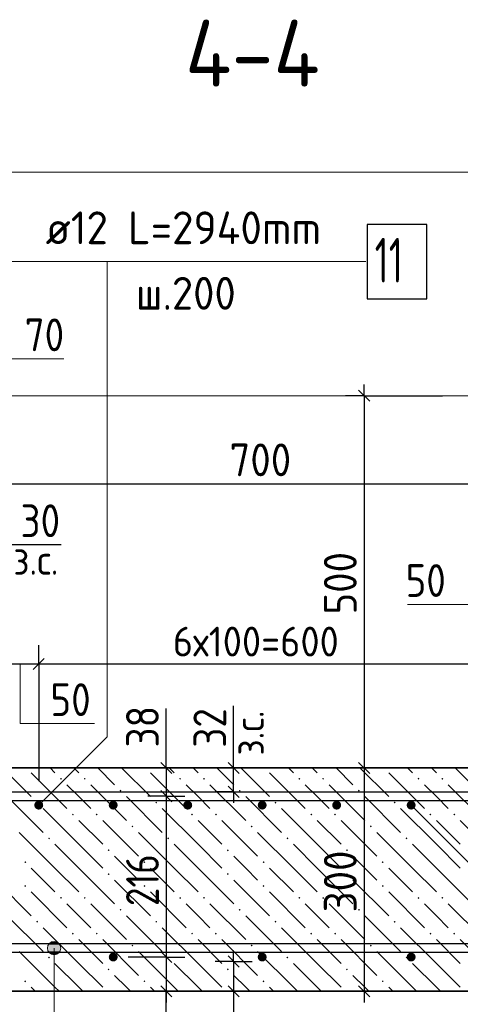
# Model space of a CAD drawing. Header units: millimetres. Extents: x 0 to 42000, y 0 to 29700.
# Tile 8 of 29: x 12689 to 15647, y 11486 to 18098. Entities that reach past the tile are written whole.
import ezdxf

# ---------------------------------------------------------------- set-up
doc = ezdxf.new("R2010")
doc.units = ezdxf.units.MM
for name, color, linetype, lineweight in [('Standard', 7, 'Continuous', 25), ('ЖБ Лента фундамента под плитной частью', 7, 'Continuous', 35), ('Заголовок чертежа', 7, 'Continuous', 25), ('Обрамление Г-обр.', 52, 'Continuous', 25), ('Позиционная метка номер позиции', 7, 'Continuous', 13)]:
    doc.layers.add(name, color=color, linetype=linetype, lineweight=lineweight)
doc.layers.add('Размерная выноска', color=7, linetype='Continuous')
doc.styles.add('ISOCPEUR', font='txt')

msp = doc.modelspace()

# ---------------------------------------------------------------- hatches: boundary and pattern name
at = {"layer": 'ЖБ Лента фундамента под плитной частью', "linetype": 'Continuous', "lineweight": 18, "transparency": 33554687}
for points in [[(12959.4, 13000.1), (12965.9, 13006.6), (12972.4, 13000.1), (12965.9, 12993.6)], [(13119.4, 13000.1), (13125.9, 13006.6), (13132.4, 13000.1), (13125.9, 12993.6)], [(13759.4, 13000.1), (13765.9, 13006.6), (13772.4, 13000.1), (13765.9, 12993.6)], [(13919.4, 13000.1), (13925.9, 13006.6), (13932.4, 13000.1), (13925.9, 12993.6)], [(14559.4, 13000.1), (14565.9, 13006.6), (14572.4, 13000.1), (14565.9, 12993.6)], [(14719.4, 13000.1), (14725.9, 13006.6), (14732.4, 13000.1), (14725.9, 12993.6)], [(15359.4, 13000.1), (15365.9, 13006.6), (15372.4, 13000.1), (15365.9, 12993.6)], [(15519.4, 13000.1), (15525.9, 13006.6), (15532.4, 13000.1), (15525.9, 12993.6)], [(13359.4, 12920.1), (13365.9, 12926.6), (13372.4, 12920.1), (13365.9, 12913.6)], [(14159.4, 12920.1), (14165.9, 12926.6), (14172.4, 12920.1), (14165.9, 12913.6)], [(14959.4, 12920.1), (14965.9, 12926.6), (14972.4, 12920.1), (14965.9, 12913.6)], [(12799.4, 12840.1), (12805.9, 12846.6), (12812.4, 12840.1), (12805.9, 12833.6)], [(13599.4, 12840.1), (13605.9, 12846.6), (13612.4, 12840.1), (13605.9, 12833.6)], [(14399.4, 12840.1), (14405.9, 12846.6), (14412.4, 12840.1), (14405.9, 12833.6)], [(15199.4, 12840.1), (15205.9, 12846.6), (15212.4, 12840.1), (15205.9, 12833.6)], [(13039.4, 12760.1), (13045.9, 12766.6), (13052.4, 12760.1), (13045.9, 12753.6)], [(13199.4, 12760.1), (13205.9, 12766.6), (13212.4, 12760.1), (13205.9, 12753.6)], [(13839.4, 12760.1), (13845.9, 12766.6), (13852.4, 12760.1), (13845.9, 12753.6)], [(13999.4, 12760.1), (14005.9, 12766.6), (14012.4, 12760.1), (14005.9, 12753.6)], [(14639.4, 12760.1), (14645.9, 12766.6), (14652.4, 12760.1), (14645.9, 12753.6)], [(14799.4, 12760.1), (14805.9, 12766.6), (14812.4, 12760.1), (14805.9, 12753.6)], [(15439.4, 12760.1), (15445.9, 12766.6), (15452.4, 12760.1), (15445.9, 12753.6)], [(15599.4, 12760.1), (15605.9, 12766.6), (15612.4, 12760.1), (15605.9, 12753.6)], [(13439.4, 12680.1), (13445.9, 12686.6), (13452.4, 12680.1), (13445.9, 12673.6)], [(14239.4, 12680.1), (14245.9, 12686.6), (14252.4, 12680.1), (14245.9, 12673.6)], [(15039.4, 12680.1), (15045.9, 12686.6), (15052.4, 12680.1), (15045.9, 12673.6)], [(12879.4, 12600.1), (12885.9, 12606.6), (12892.4, 12600.1), (12885.9, 12593.6)], [(13679.4, 12600.1), (13685.9, 12606.6), (13692.4, 12600.1), (13685.9, 12593.6)], [(14479.4, 12600.1), (14485.9, 12606.6), (14492.4, 12600.1), (14485.9, 12593.6)], [(15279.4, 12600.1), (15285.9, 12606.6), (15292.4, 12600.1), (15285.9, 12593.6)], [(13279.4, 12520.1), (13285.9, 12526.6), (13292.4, 12520.1), (13285.9, 12513.6)], [(14079.4, 12520.1), (14085.9, 12526.6), (14092.4, 12520.1), (14085.9, 12513.6)], [(14879.4, 12520.1), (14885.9, 12526.6), (14892.4, 12520.1), (14885.9, 12513.6)], [(12719.4, 12440.1), (12725.9, 12446.6), (12732.4, 12440.1), (12725.9, 12433.6)], [(13519.4, 12440.1), (13525.9, 12446.6), (13532.4, 12440.1), (13525.9, 12433.6)], [(14319.4, 12440.1), (14325.9, 12446.6), (14332.4, 12440.1), (14325.9, 12433.6)], [(15119.4, 12440.1), (15125.9, 12446.6), (15132.4, 12440.1), (15125.9, 12433.6)], [(13279.4, 12360.1), (13285.9, 12366.6), (13292.4, 12360.1), (13285.9, 12353.6)], [(14079.4, 12360.1), (14085.9, 12366.6), (14092.4, 12360.1), (14085.9, 12353.6)], [(14879.4, 12360.1), (14885.9, 12366.6), (14892.4, 12360.1), (14885.9, 12353.6)], [(12719.4, 12280.1), (12725.9, 12286.6), (12732.4, 12280.1), (12725.9, 12273.6)], [(13519.4, 12280.1), (13525.9, 12286.6), (13532.4, 12280.1), (13525.9, 12273.6)], [(14319.4, 12280.1), (14325.9, 12286.6), (14332.4, 12280.1), (14325.9, 12273.6)], [(15119.4, 12280.1), (15125.9, 12286.6), (15132.4, 12280.1), (15125.9, 12273.6)], [(12959.4, 12200.1), (12965.9, 12206.6), (12972.4, 12200.1), (12965.9, 12193.6)], [(13119.4, 12200.1), (13125.9, 12206.6), (13132.4, 12200.1), (13125.9, 12193.6)], [(13759.4, 12200.1), (13765.9, 12206.6), (13772.4, 12200.1), (13765.9, 12193.6)], [(13919.4, 12200.1), (13925.9, 12206.6), (13932.4, 12200.1), (13925.9, 12193.6)], [(14559.4, 12200.1), (14565.9, 12206.6), (14572.4, 12200.1), (14565.9, 12193.6)], [(14719.4, 12200.1), (14725.9, 12206.6), (14732.4, 12200.1), (14725.9, 12193.6)], [(15359.4, 12200.1), (15365.9, 12206.6), (15372.4, 12200.1), (15365.9, 12193.6)], [(15519.4, 12200.1), (15525.9, 12206.6), (15532.4, 12200.1), (15525.9, 12193.6)], [(13359.4, 12120.1), (13365.9, 12126.6), (13372.4, 12120.1), (13365.9, 12113.6)], [(14159.4, 12120.1), (14165.9, 12126.6), (14172.4, 12120.1), (14165.9, 12113.6)], [(14959.4, 12120.1), (14965.9, 12126.6), (14972.4, 12120.1), (14965.9, 12113.6)], [(12799.4, 12040.1), (12805.9, 12046.6), (12812.4, 12040.1), (12805.9, 12033.6)], [(13599.4, 12040.1), (13605.9, 12046.6), (13612.4, 12040.1), (13605.9, 12033.6)], [(14399.4, 12040.1), (14405.9, 12046.6), (14412.4, 12040.1), (14405.9, 12033.6)], [(15199.4, 12040.1), (15205.9, 12046.6), (15212.4, 12040.1), (15205.9, 12033.6)], [(13039.4, 11960.1), (13045.9, 11966.6), (13052.4, 11960.1), (13045.9, 11953.6)], [(13199.4, 11960.1), (13205.9, 11966.6), (13212.4, 11960.1), (13205.9, 11953.6)], [(13839.4, 11960.1), (13845.9, 11966.6), (13852.4, 11960.1), (13845.9, 11953.6)], [(13999.4, 11960.1), (14005.9, 11966.6), (14012.4, 11960.1), (14005.9, 11953.6)], [(14639.4, 11960.1), (14645.9, 11966.6), (14652.4, 11960.1), (14645.9, 11953.6)], [(14799.4, 11960.1), (14805.9, 11966.6), (14812.4, 11960.1), (14805.9, 11953.6)], [(15439.4, 11960.1), (15445.9, 11966.6), (15452.4, 11960.1), (15445.9, 11953.6)], [(15599.4, 11960.1), (15605.9, 11966.6), (15612.4, 11960.1), (15605.9, 11953.6)], [(13439.4, 11880.1), (13445.9, 11886.6), (13452.4, 11880.1), (13445.9, 11873.6)], [(14239.4, 11880.1), (14245.9, 11886.6), (14252.4, 11880.1), (14245.9, 11873.6)], [(15039.4, 11880.1), (15045.9, 11886.6), (15052.4, 11880.1), (15045.9, 11873.6)], [(12879.4, 11800.1), (12885.9, 11806.6), (12892.4, 11800.1), (12885.9, 11793.6)], [(13679.4, 11800.1), (13685.9, 11806.6), (13692.4, 11800.1), (13685.9, 11793.6)], [(14479.4, 11800.1), (14485.9, 11806.6), (14492.4, 11800.1), (14485.9, 11793.6)], [(15279.4, 11800.1), (15285.9, 11806.6), (15292.4, 11800.1), (15285.9, 11793.6)], [(13279.4, 11720.1), (13285.9, 11726.6), (13292.4, 11720.1), (13285.9, 11713.6)], [(14079.4, 11720.1), (14085.9, 11726.6), (14092.4, 11720.1), (14085.9, 11713.6)], [(14879.4, 11720.1), (14885.9, 11726.6), (14892.4, 11720.1), (14885.9, 11713.6)], [(12719.4, 11640.1), (12725.9, 11646.6), (12732.4, 11640.1), (12725.9, 11633.6)], [(13519.4, 11640.1), (13525.9, 11646.6), (13532.4, 11640.1), (13525.9, 11633.6)], [(14319.4, 11640.1), (14325.9, 11646.6), (14332.4, 11640.1), (14325.9, 11633.6)], [(15119.4, 11640.1), (15125.9, 11646.6), (15132.4, 11640.1), (15125.9, 11633.6)]]:
    msp.add_hatch(color=7, dxfattribs=at).paths.add_polyline_path(points, flags=16)
at = {"layer": 'Обрамление Г-обр.', "linetype": 'Continuous', "lineweight": 25, "transparency": 33554687}
for points in [[(12846.7, 12823), (12844.5, 12834.5), (12838, 12844.2), (12828.2, 12850.7), (12816.7, 12853), (12805.3, 12850.7), (12795.5, 12844.2), (12789, 12834.5), (12786.7, 12823), (12789, 12811.5), (12795.5, 12801.8), (12805.3, 12795.3), (12816.7, 12793), (12828.2, 12795.3), (12838, 12801.8), (12844.5, 12811.5)], [(13346.7, 12823), (13344.5, 12834.5), (13338, 12844.2), (13328.2, 12850.7), (13316.7, 12853), (13305.3, 12850.7), (13295.5, 12844.2), (13289, 12834.5), (13286.7, 12823), (13289, 12811.5), (13295.5, 12801.8), (13305.3, 12795.3), (13316.7, 12793), (13328.2, 12795.3), (13338, 12801.8), (13344.5, 12811.5)], [(13846.7, 12823), (13844.5, 12834.5), (13838, 12844.2), (13828.2, 12850.7), (13816.7, 12853), (13805.3, 12850.7), (13795.5, 12844.2), (13789, 12834.5), (13786.7, 12823), (13789, 12811.5), (13795.5, 12801.8), (13805.3, 12795.3), (13816.7, 12793), (13828.2, 12795.3), (13838, 12801.8), (13844.5, 12811.5)], [(14346.7, 12823), (14344.5, 12834.5), (14338, 12844.2), (14328.2, 12850.7), (14316.7, 12853), (14305.3, 12850.7), (14295.5, 12844.2), (14289, 12834.5), (14286.7, 12823), (14289, 12811.5), (14295.5, 12801.8), (14305.3, 12795.3), (14316.7, 12793), (14328.2, 12795.3), (14338, 12801.8), (14344.5, 12811.5)], [(14846.7, 12823), (14844.5, 12834.5), (14838, 12844.2), (14828.2, 12850.7), (14816.7, 12853), (14805.3, 12850.7), (14795.5, 12844.2), (14789, 12834.5), (14786.7, 12823), (14789, 12811.5), (14795.5, 12801.8), (14805.3, 12795.3), (14816.7, 12793), (14828.2, 12795.3), (14838, 12801.8), (14844.5, 12811.5)], [(15346.7, 12823), (15344.5, 12834.5), (15338, 12844.2), (15328.2, 12850.7), (15316.7, 12853), (15305.3, 12850.7), (15295.5, 12844.2), (15289, 12834.5), (15286.7, 12823), (15289, 12811.5), (15295.5, 12801.8), (15305.3, 12795.3), (15316.7, 12793), (15328.2, 12795.3), (15338, 12801.8), (15344.5, 12811.5)], [(13346.7, 11803), (13344.5, 11814.5), (13338, 11824.2), (13328.2, 11830.7), (13316.7, 11833), (13305.3, 11830.7), (13295.5, 11824.2), (13289, 11814.5), (13286.7, 11803), (13289, 11791.5), (13295.5, 11781.8), (13305.3, 11775.3), (13316.7, 11773), (13328.2, 11775.3), (13338, 11781.8), (13344.5, 11791.5)], [(14346.7, 11803), (14344.5, 11814.5), (14338, 11824.2), (14328.2, 11830.7), (14316.7, 11833), (14305.3, 11830.7), (14295.5, 11824.2), (14289, 11814.5), (14286.7, 11803), (14289, 11791.5), (14295.5, 11781.8), (14305.3, 11775.3), (14316.7, 11773), (14328.2, 11775.3), (14338, 11781.8), (14344.5, 11791.5)], [(15346.7, 11803), (15344.5, 11814.5), (15338, 11824.2), (15328.2, 11830.7), (15316.7, 11833), (15305.3, 11830.7), (15295.5, 11824.2), (15289, 11814.5), (15286.7, 11803), (15289, 11791.5), (15295.5, 11781.8), (15305.3, 11775.3), (15316.7, 11773), (15328.2, 11775.3), (15338, 11781.8), (15344.5, 11791.5)]]:
    msp.add_hatch(color=7, dxfattribs=at).paths.add_polyline_path(points)
at = {"layer": 'Позиционная метка номер позиции', "linetype": 'Continuous', "lineweight": 13, "transparency": 33554687}
for points in [[(12897.7, 11901.7), (12942.7, 11901.7), (12920.2, 11908)], [(12958.9, 11885.5), (12881.5, 11885.5), (12875.2, 11863)], [(12958.9, 11885.5), (12875.2, 11863), (12965.2, 11863)], [(12965.2, 11863), (12875.2, 11863), (12881.5, 11840.5)], [(12942.7, 11901.7), (12897.7, 11901.7), (12881.5, 11885.5)], [(12942.7, 11901.7), (12881.5, 11885.5), (12958.9, 11885.5)], [(12965.2, 11863), (12881.5, 11840.5), (12958.9, 11840.5)], [(12958.9, 11840.5), (12881.5, 11840.5), (12897.7, 11824.3)], [(12958.9, 11840.5), (12897.7, 11824.3), (12942.7, 11824.3)], [(12942.7, 11824.3), (12897.7, 11824.3), (12920.2, 11818)]]:
    msp.add_hatch(color=7, dxfattribs=at).paths.add_polyline_path(points)

# ---------------------------------------------------------------- linework, layer by layer
at = {"layer": 'Standard', "color": 7, "linetype": 'Continuous', "lineweight": 25, "transparency": 33554687}
for p, q in [((14963.5, 15610.5), (15038.5, 15535.5)), ((12779.3, 13734), (12854.3, 13809)), ((13635.6, 13110.5), (13710.6, 13035.5)), ((14162.7, 13035.5), (14087.7, 13110.5)), ((14963.5, 13110.5), (15038.5, 13035.5)), ((13635.6, 12920.5), (13710.6, 12845.5)), ((14162.7, 12875.5), (14087.7, 12950.5)), ((13635.6, 11840.5), (13710.6, 11765.5)), ((14087.7, 11810.5), (14162.7, 11735.5)), ((13635.6, 11610.5), (13710.6, 11535.5)), ((14087.7, 11610.5), (14162.7, 11535.5)), ((14963.5, 11610.5), (15038.5, 11535.5))]:
    msp.add_line(p, q, dxfattribs=at)
at = {"layer": 'Standard', "color": 7, "linetype": 'Continuous', "lineweight": -3, "transparency": 33554687}
for p, q in [((15001, 15573), (15001, 15648)), ((12566.8, 14981.9), (16066.8, 14981.9)), ((12566.8, 13771.5), (12816.8, 13771.5)), ((13673.1, 13073), (13673.1, 13148)), ((14125.2, 13073), (14125.2, 13148)), ((13673.1, 13073), (13673.1, 12883)), ((14125.2, 12913), (14125.2, 13073)), ((15001, 13073), (15001, 11573)), ((14125.2, 12913), (14125.2, 12838)), ((13673.1, 12883), (13673.1, 11803)), ((14125.2, 11773), (14125.2, 11848)), ((13673.1, 11803), (13673.1, 11573)), ((14125.2, 11773), (14125.2, 11573)), ((13673.1, 11573), (13673.1, 11498)), ((14125.2, 11573), (14125.2, 11498)), ((15001, 11573), (15001, 11498))]:
    msp.add_line(p, q, dxfattribs=at)
at = {"layer": 'Standard', "color": 251, "linetype": 'Continuous', "lineweight": -3, "true_color": 0x656565, "transparency": 33554687}
for p, q in [((15001, 15573), (14876, 15573)), ((15001, 15573), (15126, 15573)), ((15001, 15573), (15526.8, 15573)), ((12816.8, 13771.5), (12816.8, 13896.5)), ((12816.8, 13771.5), (12816.8, 13646.5)), ((12816.8, 13771.5), (12816.8, 12983)), ((13673.1, 13073), (13548.1, 13073)), ((13673.1, 13073), (13798.1, 13073)), ((14125.2, 13073), (14000.2, 13073)), ((14125.2, 13073), (14250.2, 13073)), ((15001, 13073), (14876, 13073)), ((15001, 13073), (15126, 13073)), ((15001, 13073), (15526.8, 13073)), ((14125.2, 12913), (14000.2, 12913)), ((14125.2, 12913), (14250.2, 12913)), ((13673.1, 12883), (13548.1, 12883)), ((13673.1, 12883), (13798.1, 12883)), ((13673.1, 12883), (13673.1, 12883)), ((13673.1, 11803), (13548.1, 11803)), ((13673.1, 11803), (13798.1, 11803)), ((14125.2, 11773), (14000.2, 11773)), ((14125.2, 11773), (14250.2, 11773)), ((13673.1, 11573), (13548.1, 11573)), ((13673.1, 11573), (13798.1, 11573)), ((13673.1, 11573), (13673.1, 11573)), ((14125.2, 11573), (14000.2, 11573)), ((14125.2, 11573), (14250.2, 11573)), ((15001, 11573), (14876, 11573)), ((15001, 11573), (14982.3, 11573)), ((15001, 11573), (15126, 11573))]:
    msp.add_line(p, q, dxfattribs=at)
at = {"layer": 'Standard', "color": 254, "linetype": 'Continuous', "lineweight": 18, "true_color": 0xc4c4ff, "transparency": 33554687}
msp.add_lwpolyline([(3566.8, 7710.5), (23032.7, 7710.5), (23032.7, 17073), (3566.8, 17073), (3566.8, 7710.5)], dxfattribs=at)
at = {"layer": 'Standard', "color": 7, "linetype": 'Continuous', "lineweight": -3, "transparency": 33554687}
for points in [[(15001, 15573), (15001, 14015.4), (15001, 14015.4), (15001, 13073)], [(12816.8, 13771.5), (13441.4, 13771.5), (13441.4, 13771.5), (13533.8, 13771.5), (13533.8, 13771.5), (13860.7, 13771.5), (13860.7, 13771.5), (15816.8, 13771.5)]]:
    msp.add_lwpolyline(points, dxfattribs=at)
at = {"layer": 'Standard', "color": 251, "linetype": 'Continuous', "lineweight": -3, "true_color": 0x656565, "transparency": 33554687}
for points in [[(13673.1, 13073), (13656.1, 13073), (13656.1, 13073), (13656.1, 13073), (13656.1, 13073), (12911.8, 13073)], [(13673.1, 11803), (13656.1, 11803), (13656.1, 11803), (13416.7, 11803)]]:
    msp.add_lwpolyline(points, dxfattribs=at)
at = {"layer": 'ЖБ Лента фундамента под плитной частью', "color": 7, "linetype": 'Continuous', "lineweight": 35, "transparency": 33554687}
for p, q in [((16066.8, 13073), (12566.8, 13073)), ((10816.8, 11573), (17816.8, 11573))]:
    msp.add_line(p, q, dxfattribs=at)
at = {"layer": 'ЖБ Лента фундамента под плитной частью', "color": 254, "linetype": 'Continuous', "lineweight": 18, "transparency": 33554687}
for p, q in [((12573, 13073), (12765.9, 12880.1)), ((12765.9, 13040.1), (13005.9, 12800.1)), ((12893, 13073), (12925.9, 13040.1)), ((13053, 13073), (13085.9, 13040.1)), ((13213, 13073), (13325.9, 12960.1)), ((13373, 13073), (13565.9, 12880.1)), ((13565.9, 13040.1), (13805.9, 12800.1)), ((13693, 13073), (13725.9, 13040.1)), ((13853, 13073), (13885.9, 13040.1)), ((14013, 13073), (14125.9, 12960.1)), ((14173, 13073), (14365.9, 12880.1)), ((14365.9, 13040.1), (14605.9, 12800.1)), ((14493, 13073), (14525.9, 13040.1)), ((14653, 13073), (14685.9, 13040.1)), ((14813, 13073), (14925.9, 12960.1)), ((14973, 13073), (15165.9, 12880.1)), ((15165.9, 13040.1), (15405.9, 12800.1)), ((15293, 13073), (15325.9, 13040.1)), ((15453, 13073), (15485.9, 13040.1)), ((15613, 13073), (15725.9, 12960.1)), ((13085.9, 12880.1), (13005.9, 12960.1)), ((13165.9, 12960.1), (13405.9, 12720.1)), ((13885.9, 12880.1), (13805.9, 12960.1)), ((13965.9, 12960.1), (14205.9, 12720.1)), ((14685.9, 12880.1), (14605.9, 12960.1)), ((14765.9, 12960.1), (15005.9, 12720.1)), ((15485.9, 12880.1), (15405.9, 12960.1)), ((15565.9, 12960.1), (15805.9, 12720.1)), ((12605.9, 12880.1), (12845.9, 12640.1)), ((13165.9, 12800.1), (13085.9, 12880.1)), ((13405.9, 12880.1), (13645.9, 12640.1)), ((13965.9, 12800.1), (13885.9, 12880.1)), ((14205.9, 12880.1), (14445.9, 12640.1)), ((14765.9, 12800.1), (14685.9, 12880.1)), ((15005.9, 12880.1), (15245.9, 12640.1)), ((15565.9, 12800.1), (15485.9, 12880.1)), ((13085.9, 12560.1), (12845.9, 12800.1)), ((13885.9, 12560.1), (13645.9, 12800.1)), ((14685.9, 12560.1), (14445.9, 12800.1)), ((15485.9, 12560.1), (15245.9, 12800.1)), ((13085.9, 12720.1), (13245.9, 12560.1)), ((13245.9, 12720.1), (13485.9, 12480.1)), ((13885.9, 12720.1), (14045.9, 12560.1)), ((14045.9, 12720.1), (14285.9, 12480.1)), ((14685.9, 12720.1), (14845.9, 12560.1)), ((14845.9, 12720.1), (15085.9, 12480.1)), ((15485.9, 12720.1), (15645.9, 12560.1)), ((15645.9, 12720.1), (15885.9, 12480.1)), ((12925.9, 12400.1), (12685.9, 12640.1)), ((13725.9, 12400.1), (13485.9, 12640.1)), ((14525.9, 12400.1), (14285.9, 12640.1)), ((15325.9, 12400.1), (15085.9, 12640.1)), ((12925.9, 12560.1), (13085.9, 12400.1)), ((13085.9, 12560.1), (13245.9, 12400.1)), ((13725.9, 12560.1), (13885.9, 12400.1)), ((13885.9, 12560.1), (14045.9, 12400.1)), ((14525.9, 12560.1), (14685.9, 12400.1)), ((14685.9, 12560.1), (14845.9, 12400.1)), ((15325.9, 12560.1), (15485.9, 12400.1)), ((15485.9, 12560.1), (15645.9, 12400.1)), ((13405.9, 12400.1), (13325.9, 12480.1)), ((14205.9, 12400.1), (14125.9, 12480.1)), ((15005.9, 12400.1), (14925.9, 12480.1)), ((12765.9, 12400.1), (12925.9, 12240.1)), ((12925.9, 12400.1), (13085.9, 12240.1)), ((13085.9, 12400.1), (13325.9, 12160.1)), ((13485.9, 12320.1), (13405.9, 12400.1)), ((13565.9, 12400.1), (13725.9, 12240.1)), ((13725.9, 12400.1), (13885.9, 12240.1)), ((13885.9, 12400.1), (14125.9, 12160.1)), ((14285.9, 12320.1), (14205.9, 12400.1)), ((14365.9, 12400.1), (14525.9, 12240.1)), ((14525.9, 12400.1), (14685.9, 12240.1)), ((14685.9, 12400.1), (14925.9, 12160.1)), ((15085.9, 12320.1), (15005.9, 12400.1)), ((15165.9, 12400.1), (15325.9, 12240.1)), ((15325.9, 12400.1), (15485.9, 12240.1)), ((15485.9, 12400.1), (15725.9, 12160.1)), ((12525.9, 12320.1), (12765.9, 12080.1)), ((13325.9, 12320.1), (13565.9, 12080.1)), ((14125.9, 12320.1), (14365.9, 12080.1)), ((14925.9, 12320.1), (15165.9, 12080.1)), ((12765.9, 12240.1), (13005.9, 12000.1)), ((13565.9, 12240.1), (13805.9, 12000.1)), ((14365.9, 12240.1), (14605.9, 12000.1)), ((15165.9, 12240.1), (15405.9, 12000.1)), ((13085.9, 12080.1), (13005.9, 12160.1)), ((13165.9, 12160.1), (13405.9, 11920.1)), ((13885.9, 12080.1), (13805.9, 12160.1)), ((13965.9, 12160.1), (14205.9, 11920.1)), ((14685.9, 12080.1), (14605.9, 12160.1)), ((14765.9, 12160.1), (15005.9, 11920.1)), ((15485.9, 12080.1), (15405.9, 12160.1)), ((15565.9, 12160.1), (15805.9, 11920.1)), ((12605.9, 12080.1), (12845.9, 11840.1)), ((13165.9, 12000.1), (13085.9, 12080.1)), ((13405.9, 12080.1), (13645.9, 11840.1)), ((13965.9, 12000.1), (13885.9, 12080.1)), ((14205.9, 12080.1), (14445.9, 11840.1)), ((14765.9, 12000.1), (14685.9, 12080.1)), ((15005.9, 12080.1), (15245.9, 11840.1)), ((15565.9, 12000.1), (15485.9, 12080.1)), ((13085.9, 11760.1), (12845.9, 12000.1)), ((13885.9, 11760.1), (13645.9, 12000.1)), ((14685.9, 11760.1), (14445.9, 12000.1)), ((15485.9, 11760.1), (15245.9, 12000.1)), ((13085.9, 11920.1), (13245.9, 11760.1)), ((13245.9, 11920.1), (13485.9, 11680.1)), ((13885.9, 11920.1), (14045.9, 11760.1)), ((14045.9, 11920.1), (14285.9, 11680.1)), ((14685.9, 11920.1), (14845.9, 11760.1)), ((14845.9, 11920.1), (15085.9, 11680.1)), ((15485.9, 11920.1), (15645.9, 11760.1)), ((15645.9, 11920.1), (15885.9, 11680.1)), ((12925.9, 11600.1), (12685.9, 11840.1)), ((13725.9, 11600.1), (13485.9, 11840.1)), ((14525.9, 11600.1), (14285.9, 11840.1)), ((15325.9, 11600.1), (15085.9, 11840.1)), ((12925.9, 11760.1), (13085.9, 11600.1)), ((13085.9, 11760.1), (13245.9, 11600.1)), ((13725.9, 11760.1), (13885.9, 11600.1)), ((13885.9, 11760.1), (14045.9, 11600.1)), ((14525.9, 11760.1), (14685.9, 11600.1)), ((14685.9, 11760.1), (14845.9, 11600.1)), ((15325.9, 11760.1), (15485.9, 11600.1)), ((15485.9, 11760.1), (15645.9, 11600.1)), ((13405.9, 11600.1), (13325.9, 11680.1)), ((14205.9, 11600.1), (14125.9, 11680.1)), ((15005.9, 11600.1), (14925.9, 11680.1)), ((12765.9, 11600.1), (12793, 11573)), ((12925.9, 11600.1), (12953, 11573)), ((13085.9, 11600.1), (13113, 11573)), ((13433, 11573), (13405.9, 11600.1)), ((13565.9, 11600.1), (13593, 11573)), ((13725.9, 11600.1), (13753, 11573)), ((13885.9, 11600.1), (13913, 11573)), ((14233, 11573), (14205.9, 11600.1)), ((14365.9, 11600.1), (14393, 11573)), ((14525.9, 11600.1), (14553, 11573)), ((14685.9, 11600.1), (14713, 11573)), ((15033, 11573), (15005.9, 11600.1)), ((15165.9, 11600.1), (15193, 11573)), ((15325.9, 11600.1), (15353, 11573)), ((15485.9, 11600.1), (15513, 11573))]:
    msp.add_line(p, q, dxfattribs=at)
at = {"layer": 'Обрамление Г-обр.', "color": 7, "linetype": 'Continuous', "lineweight": 25, "transparency": 33554687}
msp.add_lwpolyline([(15021.8, 16223), (15421.8, 16223), (15421.8, 16723), (15021.8, 16723), (15021.8, 16223)], dxfattribs=at)
at = {"layer": 'Обрамление Г-обр.', "color": 38, "linetype": 'Continuous', "lineweight": 25, "true_color": 0x5f1e0f, "transparency": 33554687}
for points in [[(22515.2, 15358.4), (19526.8, 15358.4), (17021.4, 12853), (11612.1, 12853), (9106.7, 15358.4), (6118.4, 15358.4), (6118.4, 15418.4), (9131.5, 15418.4), (11637, 12913), (16996.5, 12913), (19501.9, 15418.4), (22515.2, 15418.4), (22515.2, 15358.4)], [(22515.2, 15358.4), (19526.8, 15358.4), (17021.4, 12853), (11612.1, 12853), (9106.7, 15358.4), (6118.4, 15358.4), (6118.4, 15418.4), (9131.5, 15418.4), (11637, 12913), (16996.5, 12913), (19501.9, 15418.4), (22515.2, 15418.4), (22515.2, 15358.4)], [(19276.8, 15363), (16276.8, 15363), (16276.8, 12853), (12356.8, 12853), (12356.8, 15363), (9356.8, 15363), (9356.8, 15423), (12416.8, 15423), (12416.8, 12913), (16216.8, 12913), (16216.8, 15423), (19276.8, 15423), (19276.8, 15363)], [(19276.8, 15363), (16276.8, 15363), (16276.8, 12853), (12356.8, 12853), (12356.8, 15363), (9356.8, 15363), (9356.8, 15423), (12416.8, 15423), (12416.8, 12913), (16216.8, 12913), (16216.8, 15423), (19276.8, 15423), (19276.8, 15363)], [(22562.7, 14063.4), (19964.3, 14063.4), (17733.9, 11833), (10899.6, 11833), (8669.2, 14063.4), (5680.9, 14063.4), (5680.9, 14123.4), (8694, 14123.4), (10924.4, 11893), (17709, 11893), (19939.4, 14123.4), (22562.7, 14123.4), (22562.7, 14063.4)], [(22562.7, 14063.4), (19964.3, 14063.4), (17733.9, 11833), (10899.6, 11833), (8669.2, 14063.4), (5680.9, 14063.4), (5680.9, 14123.4), (8694, 14123.4), (10924.4, 11893), (17709, 11893), (19939.4, 14123.4), (22562.7, 14123.4), (22562.7, 14063.4)]]:
    msp.add_lwpolyline(points, dxfattribs=at)
at = {"layer": 'Позиционная метка номер позиции', "color": 7, "linetype": 'Continuous', "lineweight": 13, "transparency": 33554687}
for p, q in [((12584.8, 15821.3), (12984.8, 15821.3)), ((12920.2, 11908), (12920.2, 11908)), ((12875.2, 11863), (12875.2, 11863)), ((12965.2, 11863), (12965.2, 11863)), ((12920.2, 11818), (12920.2, 11818))]:
    msp.add_line(p, q, dxfattribs=at)
for points in [[(12386.8, 13573), (11936.8, 13573), (11936.8, 16473), (15011.8, 16473)], [(12816.7, 12823), (13276.4, 13282.6), (13276.4, 16473)], [(15941.5, 13771.5), (15941.5, 14171.5), (15291.5, 14171.5)], [(12692, 13771.5), (12692, 13371.5), (13192, 13371.5)], [(15316.7, 12823), (15988.5, 12151.3), (15988.5, 9742.6), (18330, 9742.6)], [(12920.2, 11863), (12920.2, 9802.6), (15305.2, 9802.6)]]:
    msp.add_lwpolyline(points, dxfattribs=at)
msp.add_circle((12920.2, 11863), 45, dxfattribs=at)
at = {"layer": 'Размерная выноска', "color": 251, "linetype": 'Continuous', "lineweight": 13, "true_color": 0x656565, "transparency": 33554687}
msp.add_line((12566.8, 15573), (16066.8, 15573), dxfattribs=at)
at = {"layer": 'Размерная выноска', "color": 7, "linetype": 'Continuous', "lineweight": -3, "transparency": 33554687}
for p, q in [((12566.8, 14573), (12966.8, 14573)), ((14125.2, 13073), (14125.2, 13490.3)), ((13673.1, 13073), (13673.1, 13473)), ((13673.1, 11173), (13673.1, 11573)), ((14125.2, 11573), (14125.2, 11155.8))]:
    msp.add_line(p, q, dxfattribs=at)

# ---------------------------------------------------------------- texts
at = {"layer": 'Standard', "color": 7, "linetype": 'Continuous', "lineweight": 25, "transparency": 33554687, "char_height": 220, "attachment_point": 7, "style": 'ISOCPEUR'}
for s, insert, width in [('\\W0.87;70', (12722.3, 15871.4), 403.94), ('\\W0.91;700', (14096.8, 15031.9), 561.996), ('\\W0.87;30', (12694.3, 14623), 403.932), ('\\W0.87;50', (15279, 14221.5), 403.924), ('\\W0.87;50', (12894.9, 13421.5), 403.94)]:
    msp.add_mtext(s, dxfattribs=dict(at, insert=insert, width=width))
at = {"layer": 'Standard', "color": 7, "linetype": 'Continuous', "lineweight": 18, "transparency": 33554687, "char_height": 200, "attachment_point": 7, "style": 'ISOCPEUR'}
for s, insert, width in [('\\W0.90;з.с.', (12646.3, 14370.3), 459.949), ('\\W0.94;6х100=600', (13716.8, 13821.5), 1312.894)]:
    msp.add_mtext(s, dxfattribs=dict(at, insert=insert, width=width))
at = {"layer": 'Standard', "color": 7, "linetype": 'Continuous', "lineweight": 25, "transparency": 33554687, "char_height": 220, "attachment_point": 7, "rotation": 90, "style": 'ISOCPEUR'}
for s, insert, width in [('\\W0.91;500', (14951, 14103), 561.988), ('\\W0.87;38', (13623.1, 13210.5), 403.932), ('\\W0.87;32', (14075.2, 13208.8), 403.932), ('\\W0.83;216', (13623.1, 12145), 508.571), ('\\W0.91;300', (14951, 12103), 561.988)]:
    msp.add_mtext(s, dxfattribs=dict(at, insert=insert, width=width))
at = {"layer": 'Standard', "color": 7, "linetype": 'Continuous', "lineweight": 18, "transparency": 33554687, "char_height": 200, "attachment_point": 7, "rotation": 90, "style": 'ISOCPEUR'}
for insert, width in [((14327.9, 13156.6), 459.942), ((14327.9, 11139.5), 459.957)]:
    msp.add_mtext('\\W0.90;з.с.', dxfattribs=dict(at, insert=insert, width=width))
at = {"layer": 'Заголовок чертежа', "color": 7, "linetype": 'Continuous', "lineweight": 50, "transparency": 33554687, "insert": (13799.3, 17648), "char_height": 450, "width": 1241.301, "attachment_point": 7, "style": 'ISOCPEUR'}
msp.add_mtext('\\W0.92;4-4', dxfattribs=at)
at = {"layer": 'Обрамление Г-обр.', "color": 7, "linetype": 'Continuous', "lineweight": 13, "transparency": 33554687, "attachment_point": 7, "style": 'ISOCPEUR'}
for s, insert, char_height, width in [('\\W0.96;ø12 L=2940mm ', (12862.8, 16590.4), 220, 2172.611), ('\\W0.63;11', (15071.8, 16333), 300, 393.75), ('\\W0.95;ш.200 ', (13467.8, 16150.4), 220, 962.129)]:
    msp.add_mtext(s, dxfattribs=dict(at, insert=insert, char_height=char_height, width=width))

doc.saveas('drawing.dxf')
